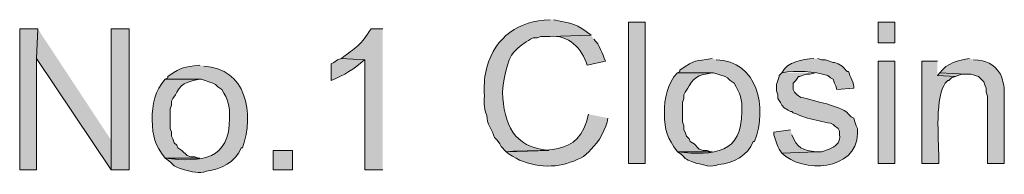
# Model space of a CAD drawing. Header units: inches. Extents: x 1352 to 2050, y -1711 to -1289.
# Tile 122 of 256: x 1940.84 to 1956.92, y -1600.22 to -1597.7. Entities that reach past the tile are written whole.
import ezdxf

# ---------------------------------------------------------------- set-up
doc = ezdxf.new("R2010")
doc.units = ezdxf.units.IN
doc.header["$MEASUREMENT"] = 0
doc.layers.add('图层 1', color=7, linetype='Continuous')

# ---------------------------------------------------------------- blocks, each defined once
blk = doc.blocks.new('block 10')
at = {"layer": '图层 1', "true_color": 0x221814}
for points in [[(1941.131, -1597.844), (1940.837, -1597.844), (1940.837, -1600.151), (1941.11, -1600.151), (1941.11, -1598.331)], [(1941.131, -1597.844), (1941.11, -1598.331), (1942.329, -1600.151), (1942.329, -1599.664)], [(1942.624, -1597.844), (1942.329, -1597.844), (1942.329, -1600.151), (1942.624, -1600.151)], [(1955.867, -1598.564), (1955.825, -1598.606), (1956.12, -1598.627), (1956.161, -1598.606), (1956.225, -1598.585), (1956.287, -1598.585)]]:
    blk.add_hatch(color=250, dxfattribs=at).paths.add_polyline_path(points)
h = blk.add_hatch(color=250, dxfattribs=at)
edge = h.paths.add_edge_path()
edge.add_spline(control_points=[(1946.765, -1597.844), (1946.765, -1597.844), (1946.575, -1597.844), (1946.575, -1597.844), (1946.419, -1598.108), (1946.316, -1598.157), (1946.092, -1598.331), (1946.092, -1598.331), (1946.471, -1598.352), (1946.471, -1598.352), (1946.471, -1598.352), (1946.471, -1600.151), (1946.471, -1600.151), (1946.471, -1600.151), (1946.765, -1600.151), (1946.765, -1600.151)], knot_values=[0, 0, 0, 0, 0.352778, 0.352778, 0.352778, 0.705556, 0.705556, 0.705556, 1.058333, 1.058333, 1.058333, 1.411111, 1.411111, 1.411111, 1.763889, 1.763889, 1.763889, 1.763889], degree=3, periodic=0)
edge.add_line((1946.765, -1600.151), (1946.765, -1597.844))
h = blk.add_hatch(color=250, dxfattribs=at)
edge = h.paths.add_edge_path()
edge.add_spline(control_points=[(1949.498, -1597.696), (1948.987, -1597.716), (1948.606, -1597.968), (1948.467, -1598.479), (1948.429, -1598.61), (1948.419, -1598.742), (1948.425, -1598.881), (1948.433, -1599.056), (1948.399, -1599.097), (1948.467, -1599.262), (1948.463, -1599.392), (1948.554, -1599.504), (1948.594, -1599.622), (1948.594, -1599.622), (1948.636, -1599.664), (1948.636, -1599.664), (1948.636, -1599.664), (1948.678, -1599.728), (1948.678, -1599.728), (1948.678, -1599.728), (1948.699, -1599.77), (1948.699, -1599.77), (1948.699, -1599.77), (1948.783, -1599.855), (1948.783, -1599.855), (1948.783, -1599.855), (1949.477, -1599.834), (1949.477, -1599.834), (1948.889, -1599.776), (1948.751, -1599.408), (1948.72, -1598.881), (1948.732, -1598.723), (1948.793, -1598.336), (1948.909, -1598.225), (1948.985, -1598.134), (1949.085, -1598.075), (1949.182, -1598.013), (1949.182, -1598.013), (1949.225, -1597.992), (1949.225, -1597.992), (1949.225, -1597.992), (1949.287, -1597.992), (1949.287, -1597.992), (1949.287, -1597.992), (1949.35, -1597.971), (1949.35, -1597.971), (1949.35, -1597.971), (1949.498, -1597.971), (1949.498, -1597.971), (1949.498, -1597.971), (1950.17, -1597.95), (1950.17, -1597.95), (1949.933, -1597.759), (1949.854, -1597.761), (1949.561, -1597.696)], knot_values=[0, 0, 0, 0, 0.352778, 0.352778, 0.352778, 0.705556, 0.705556, 0.705556, 1.058333, 1.058333, 1.058333, 1.411111, 1.411111, 1.411111, 1.763889, 1.763889, 1.763889, 2.116667, 2.116667, 2.116667, 2.469444, 2.469444, 2.469444, 2.822222, 2.822222, 2.822222, 3.175, 3.175, 3.175, 3.527778, 3.527778, 3.527778, 3.880556, 3.880556, 3.880556, 4.233333, 4.233333, 4.233333, 4.586111, 4.586111, 4.586111, 4.938889, 4.938889, 4.938889, 5.291667, 5.291667, 5.291667, 5.644444, 5.644444, 5.644444, 5.997222, 5.997222, 5.997222, 6.35, 6.35, 6.35, 6.35], degree=3, periodic=0)
edge.add_line((1949.561, -1597.696), (1949.498, -1597.696))
h = blk.add_hatch(color=250, dxfattribs=at)
h.dxf.hatch_style = 2
h.paths.add_polyline_path([(1950.78, -1600.046), (1951.053, -1600.046), (1951.053, -1597.738), (1950.78, -1597.738)])
h = blk.add_hatch(color=250, dxfattribs=at)
h.dxf.hatch_style = 2
h.paths.add_polyline_path([(1954.858, -1598.076), (1955.131, -1598.076), (1955.131, -1597.738), (1954.858, -1597.738)])
h = blk.add_hatch(color=250, dxfattribs=at)
edge = h.paths.add_edge_path()
edge.add_spline(control_points=[(1950.17, -1597.95), (1950.17, -1597.95), (1949.498, -1597.971), (1949.498, -1597.971), (1949.794, -1597.933), (1950.023, -1598.174), (1950.107, -1598.437), (1950.107, -1598.437), (1950.402, -1598.373), (1950.402, -1598.373), (1950.348, -1598.249), (1950.315, -1598.108), (1950.212, -1598.014)], knot_values=[0, 0, 0, 0, 0.352778, 0.352778, 0.352778, 0.705556, 0.705556, 0.705556, 1.058333, 1.058333, 1.058333, 1.411111, 1.411111, 1.411111, 1.411111], degree=3, periodic=0)
edge.add_line((1950.212, -1598.014), (1950.17, -1597.95))
h = blk.add_hatch(color=250, dxfattribs=at)
edge = h.paths.add_edge_path()
edge.add_spline(control_points=[(1943.78, -1598.437), (1943.489, -1598.491), (1943.524, -1598.438), (1943.254, -1598.627), (1943.254, -1598.627), (1943.254, -1598.648), (1943.254, -1598.648), (1943.254, -1598.648), (1943.212, -1598.669), (1943.212, -1598.669), (1943.212, -1598.669), (1943.801, -1598.669), (1943.801, -1598.669), (1943.801, -1598.669), (1943.99, -1598.733), (1943.99, -1598.733), (1943.99, -1598.733), (1944.032, -1598.754), (1944.032, -1598.754), (1944.032, -1598.754), (1944.074, -1598.796), (1944.074, -1598.796), (1944.074, -1598.796), (1944.137, -1598.839), (1944.137, -1598.839), (1944.241, -1599.008), (1944.272, -1599.1), (1944.263, -1599.305), (1944.269, -1599.981), (1943.82, -1600.034), (1943.212, -1599.96), (1943.41, -1600.093), (1943.252, -1600.056), (1943.527, -1600.151), (1943.641, -1600.174), (1943.77, -1600.224), (1943.885, -1600.172), (1944.117, -1600.149), (1944.369, -1600.023), (1944.452, -1599.791), (1944.452, -1599.791), (1944.473, -1599.791), (1944.473, -1599.791), (1944.684, -1599.234), (1944.528, -1598.478), (1943.843, -1598.458)], knot_values=[0, 0, 0, 0, 0.352778, 0.352778, 0.352778, 0.705556, 0.705556, 0.705556, 1.058333, 1.058333, 1.058333, 1.411111, 1.411111, 1.411111, 1.763889, 1.763889, 1.763889, 2.116667, 2.116667, 2.116667, 2.469444, 2.469444, 2.469444, 2.822222, 2.822222, 2.822222, 3.175, 3.175, 3.175, 3.527778, 3.527778, 3.527778, 3.880556, 3.880556, 3.880556, 4.233333, 4.233333, 4.233333, 4.586111, 4.586111, 4.586111, 4.938889, 4.938889, 4.938889, 5.291667, 5.291667, 5.291667, 5.291667], degree=3, periodic=0)
edge.add_line((1943.843, -1598.458), (1943.78, -1598.437))
h = blk.add_hatch(color=250, dxfattribs=at)
edge = h.paths.add_edge_path()
edge.add_spline(control_points=[(1946.092, -1598.331), (1946.092, -1598.331), (1946.029, -1598.352), (1946.029, -1598.352), (1946.029, -1598.352), (1945.966, -1598.395), (1945.966, -1598.395), (1945.966, -1598.395), (1945.923, -1598.415), (1945.923, -1598.415), (1945.923, -1598.415), (1945.923, -1598.691), (1945.923, -1598.691), (1946.141, -1598.599), (1946.293, -1598.508), (1946.47, -1598.352)], knot_values=[0, 0, 0, 0, 0.352778, 0.352778, 0.352778, 0.705556, 0.705556, 0.705556, 1.058333, 1.058333, 1.058333, 1.411111, 1.411111, 1.411111, 1.763889, 1.763889, 1.763889, 1.763889], degree=3, periodic=0)
edge.add_line((1946.47, -1598.352), (1946.092, -1598.331))
h = blk.add_hatch(color=250, dxfattribs=at)
edge = h.paths.add_edge_path()
edge.add_spline(control_points=[(1952.146, -1598.331), (1951.856, -1598.384), (1951.89, -1598.332), (1951.62, -1598.521), (1951.62, -1598.521), (1951.62, -1598.543), (1951.62, -1598.543), (1951.62, -1598.543), (1951.579, -1598.564), (1951.579, -1598.564), (1951.579, -1598.564), (1952.167, -1598.564), (1952.167, -1598.564), (1952.167, -1598.564), (1952.357, -1598.627), (1952.357, -1598.627), (1952.357, -1598.627), (1952.398, -1598.648), (1952.398, -1598.648), (1952.398, -1598.648), (1952.44, -1598.691), (1952.44, -1598.691), (1952.44, -1598.691), (1952.504, -1598.733), (1952.504, -1598.733), (1952.607, -1598.902), (1952.639, -1598.994), (1952.63, -1599.199), (1952.636, -1599.875), (1952.186, -1599.928), (1951.579, -1599.855), (1951.776, -1599.987), (1951.619, -1599.951), (1951.894, -1600.045), (1952.007, -1600.068), (1952.138, -1600.118), (1952.252, -1600.066), (1952.483, -1600.044), (1952.735, -1599.918), (1952.818, -1599.685), (1952.818, -1599.685), (1952.84, -1599.685), (1952.84, -1599.685), (1953.05, -1599.128), (1952.894, -1598.373), (1952.21, -1598.352)], knot_values=[0, 0, 0, 0, 0.352778, 0.352778, 0.352778, 0.705556, 0.705556, 0.705556, 1.058333, 1.058333, 1.058333, 1.411111, 1.411111, 1.411111, 1.763889, 1.763889, 1.763889, 2.116667, 2.116667, 2.116667, 2.469444, 2.469444, 2.469444, 2.822222, 2.822222, 2.822222, 3.175, 3.175, 3.175, 3.527778, 3.527778, 3.527778, 3.880556, 3.880556, 3.880556, 4.233333, 4.233333, 4.233333, 4.586111, 4.586111, 4.586111, 4.938889, 4.938889, 4.938889, 5.291667, 5.291667, 5.291667, 5.291667], degree=3, periodic=0)
edge.add_line((1952.21, -1598.352), (1952.146, -1598.331))
h = blk.add_hatch(color=250, dxfattribs=at)
edge = h.paths.add_edge_path()
edge.add_spline(control_points=[(1953.807, -1598.331), (1953.616, -1598.348), (1953.382, -1598.381), (1953.282, -1598.564), (1953.54, -1598.519), (1953.795, -1598.544), (1954.038, -1598.606), (1954.038, -1598.606), (1954.08, -1598.648), (1954.08, -1598.648), (1954.08, -1598.648), (1954.123, -1598.669), (1954.123, -1598.669), (1954.123, -1598.669), (1954.144, -1598.733), (1954.144, -1598.733), (1954.144, -1598.733), (1954.165, -1598.776), (1954.165, -1598.776), (1954.165, -1598.776), (1954.185, -1598.838), (1954.185, -1598.838), (1954.185, -1598.838), (1954.459, -1598.817), (1954.459, -1598.817), (1954.47, -1598.743), (1954.391, -1598.617), (1954.374, -1598.543), (1954.374, -1598.543), (1954.354, -1598.543), (1954.354, -1598.543), (1954.354, -1598.543), (1954.27, -1598.457), (1954.27, -1598.457), (1954.27, -1598.457), (1954.206, -1598.415), (1954.206, -1598.415), (1954.206, -1598.415), (1954.144, -1598.395), (1954.144, -1598.395), (1954.144, -1598.395), (1954.123, -1598.395), (1954.123, -1598.395), (1954.123, -1598.395), (1953.996, -1598.352), (1953.996, -1598.352), (1953.996, -1598.352), (1953.932, -1598.352), (1953.932, -1598.352), (1953.932, -1598.352), (1953.87, -1598.331), (1953.87, -1598.331)], knot_values=[0, 0, 0, 0, 0.352778, 0.352778, 0.352778, 0.705556, 0.705556, 0.705556, 1.058333, 1.058333, 1.058333, 1.411111, 1.411111, 1.411111, 1.763889, 1.763889, 1.763889, 2.116667, 2.116667, 2.116667, 2.469444, 2.469444, 2.469444, 2.822222, 2.822222, 2.822222, 3.175, 3.175, 3.175, 3.527778, 3.527778, 3.527778, 3.880556, 3.880556, 3.880556, 4.233333, 4.233333, 4.233333, 4.586111, 4.586111, 4.586111, 4.938889, 4.938889, 4.938889, 5.291667, 5.291667, 5.291667, 5.644444, 5.644444, 5.644444, 5.997222, 5.997222, 5.997222, 5.997222], degree=3, periodic=0)
edge.add_line((1953.87, -1598.331), (1953.807, -1598.331))
h = blk.add_hatch(color=250, dxfattribs=at)
h.dxf.hatch_style = 2
h.paths.add_polyline_path([(1954.858, -1600.046), (1955.131, -1600.046), (1955.131, -1598.374), (1954.858, -1598.374)])
h = blk.add_hatch(color=250, dxfattribs=at)
edge = h.paths.add_edge_path()
edge.add_spline(control_points=[(1955.825, -1598.373), (1955.825, -1598.373), (1955.573, -1598.373), (1955.573, -1598.373), (1955.573, -1598.373), (1955.573, -1600.045), (1955.573, -1600.045), (1955.573, -1600.045), (1955.846, -1600.045), (1955.846, -1600.045), (1955.864, -1599.857), (1955.778, -1599.148), (1955.909, -1598.817), (1955.909, -1598.817), (1955.93, -1598.776), (1955.93, -1598.776), (1955.93, -1598.776), (1955.951, -1598.733), (1955.951, -1598.733), (1955.951, -1598.733), (1955.994, -1598.69), (1955.994, -1598.69), (1955.994, -1598.69), (1956.014, -1598.69), (1956.014, -1598.69), (1956.014, -1598.69), (1956.056, -1598.648), (1956.056, -1598.648), (1956.056, -1598.648), (1956.12, -1598.627), (1956.12, -1598.627), (1956.12, -1598.627), (1955.825, -1598.606), (1955.825, -1598.606)], knot_values=[0, 0, 0, 0, 0.352778, 0.352778, 0.352778, 0.705556, 0.705556, 0.705556, 1.058333, 1.058333, 1.058333, 1.411111, 1.411111, 1.411111, 1.763889, 1.763889, 1.763889, 2.116667, 2.116667, 2.116667, 2.469444, 2.469444, 2.469444, 2.822222, 2.822222, 2.822222, 3.175, 3.175, 3.175, 3.527778, 3.527778, 3.527778, 3.880556, 3.880556, 3.880556, 3.880556], degree=3, periodic=0)
edge.add_line((1955.825, -1598.606), (1955.825, -1598.373))
h = blk.add_hatch(color=250, dxfattribs=at)
edge = h.paths.add_edge_path()
edge.add_spline(control_points=[(1956.351, -1598.331), (1956.17, -1598.359), (1955.981, -1598.402), (1955.867, -1598.564), (1955.867, -1598.564), (1956.287, -1598.585), (1956.287, -1598.585), (1956.287, -1598.585), (1956.372, -1598.585), (1956.372, -1598.585), (1956.372, -1598.585), (1956.498, -1598.627), (1956.498, -1598.627), (1956.498, -1598.627), (1956.582, -1598.712), (1956.582, -1598.712), (1956.582, -1598.712), (1956.603, -1598.776), (1956.603, -1598.776), (1956.603, -1598.776), (1956.624, -1598.817), (1956.624, -1598.817), (1956.624, -1598.817), (1956.624, -1598.881), (1956.624, -1598.881), (1956.624, -1598.881), (1956.645, -1598.945), (1956.645, -1598.945), (1956.645, -1598.945), (1956.645, -1600.045), (1956.645, -1600.045), (1956.645, -1600.045), (1956.918, -1600.045), (1956.918, -1600.045), (1956.918, -1600.045), (1956.918, -1598.838), (1956.918, -1598.838), (1956.909, -1598.753), (1956.885, -1598.669), (1956.856, -1598.585), (1956.72, -1598.398), (1956.642, -1598.372), (1956.414, -1598.352)], knot_values=[0, 0, 0, 0, 0.352778, 0.352778, 0.352778, 0.705556, 0.705556, 0.705556, 1.058333, 1.058333, 1.058333, 1.411111, 1.411111, 1.411111, 1.763889, 1.763889, 1.763889, 2.116667, 2.116667, 2.116667, 2.469444, 2.469444, 2.469444, 2.822222, 2.822222, 2.822222, 3.175, 3.175, 3.175, 3.527778, 3.527778, 3.527778, 3.880556, 3.880556, 3.880556, 4.233333, 4.233333, 4.233333, 4.586111, 4.586111, 4.586111, 4.938889, 4.938889, 4.938889, 4.938889], degree=3, periodic=0)
edge.add_line((1956.414, -1598.352), (1956.351, -1598.331))
h = blk.add_hatch(color=250, dxfattribs=at)
edge = h.paths.add_edge_path()
edge.add_spline(control_points=[(1951.578, -1598.564), (1951.417, -1598.739), (1951.363, -1598.988), (1951.368, -1599.22), (1951.37, -1599.52), (1951.409, -1599.621), (1951.578, -1599.855), (1951.578, -1599.855), (1952.146, -1599.855), (1952.146, -1599.855), (1952.146, -1599.855), (1952.125, -1599.855), (1952.125, -1599.855), (1952.125, -1599.855), (1952.063, -1599.834), (1952.063, -1599.834), (1952.063, -1599.834), (1951.999, -1599.834), (1951.999, -1599.834), (1951.999, -1599.834), (1951.936, -1599.812), (1951.936, -1599.812), (1951.936, -1599.812), (1951.852, -1599.728), (1951.852, -1599.728), (1951.852, -1599.728), (1951.789, -1599.685), (1951.789, -1599.685), (1951.789, -1599.685), (1951.769, -1599.643), (1951.769, -1599.643), (1951.769, -1599.643), (1951.726, -1599.601), (1951.726, -1599.601), (1951.726, -1599.601), (1951.704, -1599.537), (1951.704, -1599.537), (1951.704, -1599.537), (1951.684, -1599.495), (1951.684, -1599.495), (1951.684, -1599.495), (1951.684, -1599.431), (1951.684, -1599.431), (1951.684, -1599.431), (1951.662, -1599.368), (1951.662, -1599.368), (1951.662, -1599.368), (1951.662, -1599.05), (1951.662, -1599.05), (1951.662, -1599.05), (1951.684, -1598.987), (1951.684, -1598.987), (1951.684, -1598.987), (1951.684, -1598.924), (1951.684, -1598.924), (1951.684, -1598.924), (1951.704, -1598.881), (1951.704, -1598.881), (1951.704, -1598.881), (1951.747, -1598.817), (1951.747, -1598.817), (1951.747, -1598.817), (1951.769, -1598.776), (1951.769, -1598.776), (1951.865, -1598.595), (1951.992, -1598.601), (1952.146, -1598.564)], knot_values=[0, 0, 0, 0, 0.352778, 0.352778, 0.352778, 0.705556, 0.705556, 0.705556, 1.058333, 1.058333, 1.058333, 1.411111, 1.411111, 1.411111, 1.763889, 1.763889, 1.763889, 2.116667, 2.116667, 2.116667, 2.469444, 2.469444, 2.469444, 2.822222, 2.822222, 2.822222, 3.175, 3.175, 3.175, 3.527778, 3.527778, 3.527778, 3.880556, 3.880556, 3.880556, 4.233333, 4.233333, 4.233333, 4.586111, 4.586111, 4.586111, 4.938889, 4.938889, 4.938889, 5.291667, 5.291667, 5.291667, 5.644444, 5.644444, 5.644444, 5.997222, 5.997222, 5.997222, 6.35, 6.35, 6.35, 6.702778, 6.702778, 6.702778, 7.055556, 7.055556, 7.055556, 7.408333, 7.408333, 7.408333, 7.761111, 7.761111, 7.761111, 7.761111], degree=3, periodic=0)
edge.add_line((1952.146, -1598.564), (1951.578, -1598.564))
h = blk.add_hatch(color=250, dxfattribs=at)
edge = h.paths.add_edge_path()
edge.add_spline(control_points=[(1953.282, -1598.564), (1953.282, -1598.564), (1953.24, -1598.606), (1953.24, -1598.606), (1953.24, -1598.606), (1953.24, -1598.627), (1953.24, -1598.627), (1953.24, -1598.627), (1953.218, -1598.69), (1953.218, -1598.69), (1953.218, -1598.69), (1953.198, -1598.754), (1953.198, -1598.754), (1953.198, -1598.754), (1953.198, -1598.86), (1953.198, -1598.86), (1953.198, -1598.86), (1953.218, -1598.924), (1953.218, -1598.924), (1953.218, -1598.924), (1953.218, -1598.987), (1953.218, -1598.987), (1953.218, -1598.987), (1953.26, -1599.05), (1953.26, -1599.05), (1953.26, -1599.05), (1953.282, -1599.093), (1953.282, -1599.093), (1953.282, -1599.093), (1953.324, -1599.135), (1953.324, -1599.135), (1953.324, -1599.135), (1953.386, -1599.177), (1953.386, -1599.177), (1953.386, -1599.177), (1953.428, -1599.199), (1953.428, -1599.199), (1953.428, -1599.199), (1953.45, -1599.199), (1953.45, -1599.199), (1953.45, -1599.199), (1953.47, -1599.22), (1953.47, -1599.22), (1953.47, -1599.22), (1953.534, -1599.241), (1953.534, -1599.241), (1953.534, -1599.241), (1953.576, -1599.262), (1953.576, -1599.262), (1953.576, -1599.262), (1953.702, -1599.305), (1953.702, -1599.305), (1953.833, -1599.328), (1953.955, -1599.371), (1954.081, -1599.389), (1954.081, -1599.389), (1954.122, -1599.41), (1954.122, -1599.41), (1954.122, -1599.41), (1954.143, -1599.431), (1954.143, -1599.431), (1954.143, -1599.431), (1954.206, -1599.474), (1954.206, -1599.474), (1954.206, -1599.474), (1954.228, -1599.516), (1954.228, -1599.516), (1954.228, -1599.516), (1954.228, -1599.58), (1954.228, -1599.58), (1954.245, -1599.682), (1954.187, -1599.751), (1954.101, -1599.791), (1954.101, -1599.791), (1954.06, -1599.812), (1954.06, -1599.812), (1954.06, -1599.812), (1953.933, -1599.855), (1953.933, -1599.855), (1953.933, -1599.855), (1953.848, -1599.855), (1953.848, -1599.855), (1953.848, -1599.855), (1953.282, -1599.876), (1953.282, -1599.876), (1953.621, -1600.211), (1954.499, -1600.171), (1954.522, -1599.559), (1954.522, -1599.559), (1954.522, -1599.474), (1954.522, -1599.474), (1954.522, -1599.474), (1954.501, -1599.431), (1954.501, -1599.431), (1954.501, -1599.431), (1954.479, -1599.368), (1954.479, -1599.368), (1954.479, -1599.368), (1954.458, -1599.305), (1954.458, -1599.305), (1954.458, -1599.305), (1954.416, -1599.283), (1954.416, -1599.283), (1954.416, -1599.283), (1954.375, -1599.241), (1954.375, -1599.241), (1954.304, -1599.144), (1954.126, -1599.121), (1954.018, -1599.071), (1953.905, -1599.053), (1953.691, -1598.976), (1953.597, -1598.966), (1953.597, -1598.966), (1953.534, -1598.924), (1953.534, -1598.924), (1953.534, -1598.924), (1953.492, -1598.881), (1953.492, -1598.881), (1953.492, -1598.881), (1953.47, -1598.838), (1953.47, -1598.838), (1953.47, -1598.838), (1953.47, -1598.733), (1953.47, -1598.733), (1953.47, -1598.733), (1953.512, -1598.69), (1953.512, -1598.69), (1953.512, -1598.69), (1953.554, -1598.627), (1953.554, -1598.627), (1953.554, -1598.627), (1953.576, -1598.627), (1953.576, -1598.627), (1953.576, -1598.627), (1953.618, -1598.606), (1953.618, -1598.606), (1953.618, -1598.606), (1953.681, -1598.585), (1953.681, -1598.585), (1953.681, -1598.585), (1953.744, -1598.585), (1953.744, -1598.585), (1953.744, -1598.585), (1953.828, -1598.564), (1953.828, -1598.564)], knot_values=[0, 0, 0, 0, 0.352778, 0.352778, 0.352778, 0.705556, 0.705556, 0.705556, 1.058333, 1.058333, 1.058333, 1.411111, 1.411111, 1.411111, 1.763889, 1.763889, 1.763889, 2.116667, 2.116667, 2.116667, 2.469444, 2.469444, 2.469444, 2.822222, 2.822222, 2.822222, 3.175, 3.175, 3.175, 3.527778, 3.527778, 3.527778, 3.880556, 3.880556, 3.880556, 4.233333, 4.233333, 4.233333, 4.586111, 4.586111, 4.586111, 4.938889, 4.938889, 4.938889, 5.291667, 5.291667, 5.291667, 5.644444, 5.644444, 5.644444, 5.997222, 5.997222, 5.997222, 6.35, 6.35, 6.35, 6.702778, 6.702778, 6.702778, 7.055556, 7.055556, 7.055556, 7.408333, 7.408333, 7.408333, 7.761111, 7.761111, 7.761111, 8.113889, 8.113889, 8.113889, 8.466667, 8.466667, 8.466667, 8.819444, 8.819444, 8.819444, 9.172222, 9.172222, 9.172222, 9.525, 9.525, 9.525, 9.877778, 9.877778, 9.877778, 10.230556, 10.230556, 10.230556, 10.583333, 10.583333, 10.583333, 10.936111, 10.936111, 10.936111, 11.288889, 11.288889, 11.288889, 11.641667, 11.641667, 11.641667, 11.994444, 11.994444, 11.994444, 12.347222, 12.347222, 12.347222, 12.7, 12.7, 12.7, 13.052778, 13.052778, 13.052778, 13.405556, 13.405556, 13.405556, 13.758333, 13.758333, 13.758333, 14.111111, 14.111111, 14.111111, 14.463889, 14.463889, 14.463889, 14.816667, 14.816667, 14.816667, 15.169444, 15.169444, 15.169444, 15.522222, 15.522222, 15.522222, 15.875, 15.875, 15.875, 16.227778, 16.227778, 16.227778, 16.580556, 16.580556, 16.580556, 16.933333, 16.933333, 16.933333, 16.933333], degree=3, periodic=0)
edge.add_line((1953.828, -1598.564), (1953.282, -1598.564))
h = blk.add_hatch(color=250, dxfattribs=at)
edge = h.paths.add_edge_path()
edge.add_spline(control_points=[(1943.212, -1598.669), (1943.05, -1598.844), (1942.997, -1599.094), (1943.002, -1599.326), (1943.004, -1599.625), (1943.043, -1599.727), (1943.212, -1599.961), (1943.212, -1599.961), (1943.78, -1599.961), (1943.78, -1599.961), (1943.78, -1599.961), (1943.759, -1599.961), (1943.759, -1599.961), (1943.759, -1599.961), (1943.695, -1599.94), (1943.695, -1599.94), (1943.695, -1599.94), (1943.632, -1599.94), (1943.632, -1599.94), (1943.632, -1599.94), (1943.57, -1599.918), (1943.57, -1599.918), (1943.57, -1599.918), (1943.485, -1599.834), (1943.485, -1599.834), (1943.485, -1599.834), (1943.422, -1599.791), (1943.422, -1599.791), (1943.422, -1599.791), (1943.401, -1599.749), (1943.401, -1599.749), (1943.401, -1599.749), (1943.359, -1599.707), (1943.359, -1599.707), (1943.359, -1599.707), (1943.338, -1599.643), (1943.338, -1599.643), (1943.338, -1599.643), (1943.317, -1599.601), (1943.317, -1599.601), (1943.317, -1599.601), (1943.317, -1599.537), (1943.317, -1599.537), (1943.317, -1599.537), (1943.296, -1599.474), (1943.296, -1599.474), (1943.296, -1599.474), (1943.296, -1599.156), (1943.296, -1599.156), (1943.296, -1599.156), (1943.317, -1599.093), (1943.317, -1599.093), (1943.317, -1599.093), (1943.317, -1599.029), (1943.317, -1599.029), (1943.317, -1599.029), (1943.338, -1598.987), (1943.338, -1598.987), (1943.338, -1598.987), (1943.38, -1598.924), (1943.38, -1598.924), (1943.38, -1598.924), (1943.401, -1598.881), (1943.401, -1598.881), (1943.499, -1598.701), (1943.626, -1598.707), (1943.78, -1598.669)], knot_values=[0, 0, 0, 0, 0.352778, 0.352778, 0.352778, 0.705556, 0.705556, 0.705556, 1.058333, 1.058333, 1.058333, 1.411111, 1.411111, 1.411111, 1.763889, 1.763889, 1.763889, 2.116667, 2.116667, 2.116667, 2.469444, 2.469444, 2.469444, 2.822222, 2.822222, 2.822222, 3.175, 3.175, 3.175, 3.527778, 3.527778, 3.527778, 3.880556, 3.880556, 3.880556, 4.233333, 4.233333, 4.233333, 4.586111, 4.586111, 4.586111, 4.938889, 4.938889, 4.938889, 5.291667, 5.291667, 5.291667, 5.644444, 5.644444, 5.644444, 5.997222, 5.997222, 5.997222, 6.35, 6.35, 6.35, 6.702778, 6.702778, 6.702778, 7.055556, 7.055556, 7.055556, 7.408333, 7.408333, 7.408333, 7.761111, 7.761111, 7.761111, 7.761111], degree=3, periodic=0)
edge.add_line((1943.78, -1598.669), (1943.212, -1598.669))
h = blk.add_hatch(color=250, dxfattribs=at)
edge = h.paths.add_edge_path()
edge.add_spline(control_points=[(1950.128, -1599.241), (1949.976, -1599.971), (1949.405, -1599.802), (1948.783, -1599.855), (1949.042, -1600.072), (1949.451, -1600.144), (1949.771, -1600.045), (1949.923, -1599.996), (1950.079, -1599.943), (1950.17, -1599.812), (1950.294, -1599.702), (1950.417, -1599.47), (1950.444, -1599.305)], knot_values=[0, 0, 0, 0, 0.352778, 0.352778, 0.352778, 0.705556, 0.705556, 0.705556, 1.058333, 1.058333, 1.058333, 1.411111, 1.411111, 1.411111, 1.411111], degree=3, periodic=0)
edge.add_line((1950.444, -1599.305), (1950.128, -1599.241))
h = blk.add_hatch(color=250, dxfattribs=at)
edge = h.paths.add_edge_path()
edge.add_spline(control_points=[(1953.428, -1599.495), (1953.428, -1599.495), (1953.156, -1599.537), (1953.156, -1599.537), (1953.156, -1599.537), (1953.156, -1599.58), (1953.156, -1599.58), (1953.156, -1599.58), (1953.176, -1599.643), (1953.176, -1599.643), (1953.176, -1599.643), (1953.198, -1599.707), (1953.198, -1599.707), (1953.198, -1599.707), (1953.218, -1599.77), (1953.218, -1599.77), (1953.218, -1599.77), (1953.24, -1599.812), (1953.24, -1599.812), (1953.24, -1599.812), (1953.282, -1599.876), (1953.282, -1599.876), (1953.282, -1599.876), (1953.848, -1599.855), (1953.848, -1599.855), (1953.63, -1599.838), (1953.519, -1599.787), (1953.45, -1599.58)], knot_values=[0, 0, 0, 0, 0.352778, 0.352778, 0.352778, 0.705556, 0.705556, 0.705556, 1.058333, 1.058333, 1.058333, 1.411111, 1.411111, 1.411111, 1.763889, 1.763889, 1.763889, 2.116667, 2.116667, 2.116667, 2.469444, 2.469444, 2.469444, 2.822222, 2.822222, 2.822222, 3.175, 3.175, 3.175, 3.175], degree=3, periodic=0)
edge.add_line((1953.45, -1599.58), (1953.428, -1599.495))
h = blk.add_hatch(color=250, dxfattribs=at)
h.dxf.hatch_style = 2
h.paths.add_polyline_path([(1944.978, -1600.151), (1945.293, -1600.151), (1945.293, -1599.834), (1944.978, -1599.834)])
at = {"layer": '图层 1', "lineweight": 0}
for points in [[(1941.131, -1597.844), (1940.837, -1597.844), (1940.837, -1600.151), (1941.11, -1600.151), (1941.11, -1598.331)], [(1941.131, -1597.844), (1941.11, -1598.331), (1942.329, -1600.151), (1942.329, -1599.664)], [(1942.624, -1597.844), (1942.329, -1597.844), (1942.329, -1600.151), (1942.624, -1600.151), (1942.624, -1597.844)], [(1950.78, -1600.046), (1951.053, -1600.046), (1951.053, -1597.738), (1950.78, -1597.738), (1950.78, -1600.046)], [(1954.858, -1598.076), (1955.131, -1598.076), (1955.131, -1597.738), (1954.858, -1597.738), (1954.858, -1598.076)], [(1954.858, -1600.046), (1955.131, -1600.046), (1955.131, -1598.374), (1954.858, -1598.374), (1954.858, -1600.046)], [(1955.867, -1598.564), (1955.825, -1598.606), (1956.12, -1598.627), (1956.161, -1598.606), (1956.225, -1598.585), (1956.287, -1598.585)], [(1944.978, -1600.151), (1945.293, -1600.151), (1945.293, -1599.834), (1944.978, -1599.834), (1944.978, -1600.151)]]:
    blk.add_lwpolyline(points, dxfattribs=at)
for points, knots in [([(1946.765, -1597.844), (1946.765, -1597.844), (1946.575, -1597.844), (1946.575, -1597.844), (1946.419, -1598.108), (1946.316, -1598.157), (1946.092, -1598.331), (1946.092, -1598.331), (1946.471, -1598.352), (1946.471, -1598.352), (1946.471, -1598.352), (1946.471, -1600.151), (1946.471, -1600.151), (1946.471, -1600.151), (1946.765, -1600.151), (1946.765, -1600.151)], [0, 0, 0, 0, 1, 1, 1, 2, 2, 2, 3, 3, 3, 4, 4, 4, 5, 5, 5, 5]), ([(1949.498, -1597.696), (1948.987, -1597.716), (1948.606, -1597.968), (1948.467, -1598.479), (1948.429, -1598.61), (1948.419, -1598.742), (1948.425, -1598.881), (1948.433, -1599.056), (1948.399, -1599.097), (1948.467, -1599.262), (1948.463, -1599.392), (1948.554, -1599.504), (1948.594, -1599.622), (1948.594, -1599.622), (1948.636, -1599.664), (1948.636, -1599.664), (1948.636, -1599.664), (1948.678, -1599.728), (1948.678, -1599.728), (1948.678, -1599.728), (1948.699, -1599.77), (1948.699, -1599.77), (1948.699, -1599.77), (1948.783, -1599.855), (1948.783, -1599.855), (1948.783, -1599.855), (1949.477, -1599.834), (1949.477, -1599.834), (1948.889, -1599.776), (1948.751, -1599.408), (1948.72, -1598.881), (1948.732, -1598.723), (1948.793, -1598.336), (1948.909, -1598.225), (1948.985, -1598.134), (1949.085, -1598.075), (1949.182, -1598.013), (1949.182, -1598.013), (1949.225, -1597.992), (1949.225, -1597.992), (1949.225, -1597.992), (1949.287, -1597.992), (1949.287, -1597.992), (1949.287, -1597.992), (1949.35, -1597.971), (1949.35, -1597.971), (1949.35, -1597.971), (1949.498, -1597.971), (1949.498, -1597.971), (1949.498, -1597.971), (1950.17, -1597.95), (1950.17, -1597.95), (1949.933, -1597.759), (1949.854, -1597.761), (1949.561, -1597.696)], [0, 0, 0, 0, 1, 1, 1, 2, 2, 2, 3, 3, 3, 4, 4, 4, 5, 5, 5, 6, 6, 6, 7, 7, 7, 8, 8, 8, 9, 9, 9, 10, 10, 10, 11, 11, 11, 12, 12, 12, 13, 13, 13, 14, 14, 14, 15, 15, 15, 16, 16, 16, 17, 17, 17, 18, 18, 18, 18]), ([(1950.17, -1597.95), (1950.17, -1597.95), (1949.498, -1597.971), (1949.498, -1597.971), (1949.794, -1597.933), (1950.023, -1598.174), (1950.107, -1598.437), (1950.107, -1598.437), (1950.402, -1598.373), (1950.402, -1598.373), (1950.348, -1598.249), (1950.315, -1598.108), (1950.212, -1598.014)], [0, 0, 0, 0, 1, 1, 1, 2, 2, 2, 3, 3, 3, 4, 4, 4, 4]), ([(1943.78, -1598.437), (1943.489, -1598.491), (1943.524, -1598.438), (1943.254, -1598.627), (1943.254, -1598.627), (1943.254, -1598.648), (1943.254, -1598.648), (1943.254, -1598.648), (1943.212, -1598.669), (1943.212, -1598.669), (1943.212, -1598.669), (1943.801, -1598.669), (1943.801, -1598.669), (1943.801, -1598.669), (1943.99, -1598.733), (1943.99, -1598.733), (1943.99, -1598.733), (1944.032, -1598.754), (1944.032, -1598.754), (1944.032, -1598.754), (1944.074, -1598.796), (1944.074, -1598.796), (1944.074, -1598.796), (1944.137, -1598.839), (1944.137, -1598.839), (1944.241, -1599.008), (1944.272, -1599.1), (1944.263, -1599.305), (1944.269, -1599.981), (1943.82, -1600.034), (1943.212, -1599.96), (1943.41, -1600.093), (1943.252, -1600.056), (1943.527, -1600.151), (1943.641, -1600.174), (1943.77, -1600.224), (1943.885, -1600.172), (1944.117, -1600.149), (1944.369, -1600.023), (1944.452, -1599.791), (1944.452, -1599.791), (1944.473, -1599.791), (1944.473, -1599.791), (1944.684, -1599.234), (1944.528, -1598.478), (1943.843, -1598.458)], [0, 0, 0, 0, 1, 1, 1, 2, 2, 2, 3, 3, 3, 4, 4, 4, 5, 5, 5, 6, 6, 6, 7, 7, 7, 8, 8, 8, 9, 9, 9, 10, 10, 10, 11, 11, 11, 12, 12, 12, 13, 13, 13, 14, 14, 14, 15, 15, 15, 15]), ([(1946.092, -1598.331), (1946.092, -1598.331), (1946.029, -1598.352), (1946.029, -1598.352), (1946.029, -1598.352), (1945.966, -1598.395), (1945.966, -1598.395), (1945.966, -1598.395), (1945.923, -1598.415), (1945.923, -1598.415), (1945.923, -1598.415), (1945.923, -1598.691), (1945.923, -1598.691), (1946.141, -1598.599), (1946.293, -1598.508), (1946.47, -1598.352)], [0, 0, 0, 0, 1, 1, 1, 2, 2, 2, 3, 3, 3, 4, 4, 4, 5, 5, 5, 5]), ([(1952.146, -1598.331), (1951.856, -1598.384), (1951.89, -1598.332), (1951.62, -1598.521), (1951.62, -1598.521), (1951.62, -1598.543), (1951.62, -1598.543), (1951.62, -1598.543), (1951.579, -1598.564), (1951.579, -1598.564), (1951.579, -1598.564), (1952.167, -1598.564), (1952.167, -1598.564), (1952.167, -1598.564), (1952.357, -1598.627), (1952.357, -1598.627), (1952.357, -1598.627), (1952.398, -1598.648), (1952.398, -1598.648), (1952.398, -1598.648), (1952.44, -1598.691), (1952.44, -1598.691), (1952.44, -1598.691), (1952.504, -1598.733), (1952.504, -1598.733), (1952.607, -1598.902), (1952.639, -1598.994), (1952.63, -1599.199), (1952.636, -1599.875), (1952.186, -1599.928), (1951.579, -1599.855), (1951.776, -1599.987), (1951.619, -1599.951), (1951.894, -1600.045), (1952.007, -1600.068), (1952.138, -1600.118), (1952.252, -1600.066), (1952.483, -1600.044), (1952.735, -1599.918), (1952.818, -1599.685), (1952.818, -1599.685), (1952.84, -1599.685), (1952.84, -1599.685), (1953.05, -1599.128), (1952.894, -1598.373), (1952.21, -1598.352)], [0, 0, 0, 0, 1, 1, 1, 2, 2, 2, 3, 3, 3, 4, 4, 4, 5, 5, 5, 6, 6, 6, 7, 7, 7, 8, 8, 8, 9, 9, 9, 10, 10, 10, 11, 11, 11, 12, 12, 12, 13, 13, 13, 14, 14, 14, 15, 15, 15, 15]), ([(1953.807, -1598.331), (1953.616, -1598.348), (1953.382, -1598.381), (1953.282, -1598.564), (1953.54, -1598.519), (1953.795, -1598.544), (1954.038, -1598.606), (1954.038, -1598.606), (1954.08, -1598.648), (1954.08, -1598.648), (1954.08, -1598.648), (1954.123, -1598.669), (1954.123, -1598.669), (1954.123, -1598.669), (1954.144, -1598.733), (1954.144, -1598.733), (1954.144, -1598.733), (1954.165, -1598.776), (1954.165, -1598.776), (1954.165, -1598.776), (1954.185, -1598.838), (1954.185, -1598.838), (1954.185, -1598.838), (1954.459, -1598.817), (1954.459, -1598.817), (1954.47, -1598.743), (1954.391, -1598.617), (1954.374, -1598.543), (1954.374, -1598.543), (1954.354, -1598.543), (1954.354, -1598.543), (1954.354, -1598.543), (1954.27, -1598.457), (1954.27, -1598.457), (1954.27, -1598.457), (1954.206, -1598.415), (1954.206, -1598.415), (1954.206, -1598.415), (1954.144, -1598.395), (1954.144, -1598.395), (1954.144, -1598.395), (1954.123, -1598.395), (1954.123, -1598.395), (1954.123, -1598.395), (1953.996, -1598.352), (1953.996, -1598.352), (1953.996, -1598.352), (1953.932, -1598.352), (1953.932, -1598.352), (1953.932, -1598.352), (1953.87, -1598.331), (1953.87, -1598.331)], [0, 0, 0, 0, 1, 1, 1, 2, 2, 2, 3, 3, 3, 4, 4, 4, 5, 5, 5, 6, 6, 6, 7, 7, 7, 8, 8, 8, 9, 9, 9, 10, 10, 10, 11, 11, 11, 12, 12, 12, 13, 13, 13, 14, 14, 14, 15, 15, 15, 16, 16, 16, 17, 17, 17, 17]), ([(1955.825, -1598.373), (1955.825, -1598.373), (1955.573, -1598.373), (1955.573, -1598.373), (1955.573, -1598.373), (1955.573, -1600.045), (1955.573, -1600.045), (1955.573, -1600.045), (1955.846, -1600.045), (1955.846, -1600.045), (1955.864, -1599.857), (1955.778, -1599.148), (1955.909, -1598.817), (1955.909, -1598.817), (1955.93, -1598.776), (1955.93, -1598.776), (1955.93, -1598.776), (1955.951, -1598.733), (1955.951, -1598.733), (1955.951, -1598.733), (1955.994, -1598.69), (1955.994, -1598.69), (1955.994, -1598.69), (1956.014, -1598.69), (1956.014, -1598.69), (1956.014, -1598.69), (1956.056, -1598.648), (1956.056, -1598.648), (1956.056, -1598.648), (1956.12, -1598.627), (1956.12, -1598.627), (1956.12, -1598.627), (1955.825, -1598.606), (1955.825, -1598.606)], [0, 0, 0, 0, 1, 1, 1, 2, 2, 2, 3, 3, 3, 4, 4, 4, 5, 5, 5, 6, 6, 6, 7, 7, 7, 8, 8, 8, 9, 9, 9, 10, 10, 10, 11, 11, 11, 11]), ([(1956.351, -1598.331), (1956.17, -1598.359), (1955.981, -1598.402), (1955.867, -1598.564), (1955.867, -1598.564), (1956.287, -1598.585), (1956.287, -1598.585), (1956.287, -1598.585), (1956.372, -1598.585), (1956.372, -1598.585), (1956.372, -1598.585), (1956.498, -1598.627), (1956.498, -1598.627), (1956.498, -1598.627), (1956.582, -1598.712), (1956.582, -1598.712), (1956.582, -1598.712), (1956.603, -1598.776), (1956.603, -1598.776), (1956.603, -1598.776), (1956.624, -1598.817), (1956.624, -1598.817), (1956.624, -1598.817), (1956.624, -1598.881), (1956.624, -1598.881), (1956.624, -1598.881), (1956.645, -1598.945), (1956.645, -1598.945), (1956.645, -1598.945), (1956.645, -1600.045), (1956.645, -1600.045), (1956.645, -1600.045), (1956.918, -1600.045), (1956.918, -1600.045), (1956.918, -1600.045), (1956.918, -1598.838), (1956.918, -1598.838), (1956.909, -1598.753), (1956.885, -1598.669), (1956.856, -1598.585), (1956.72, -1598.398), (1956.642, -1598.372), (1956.414, -1598.352)], [0, 0, 0, 0, 1, 1, 1, 2, 2, 2, 3, 3, 3, 4, 4, 4, 5, 5, 5, 6, 6, 6, 7, 7, 7, 8, 8, 8, 9, 9, 9, 10, 10, 10, 11, 11, 11, 12, 12, 12, 13, 13, 13, 14, 14, 14, 14]), ([(1951.578, -1598.564), (1951.417, -1598.739), (1951.363, -1598.988), (1951.368, -1599.22), (1951.37, -1599.52), (1951.409, -1599.621), (1951.578, -1599.855), (1951.578, -1599.855), (1952.146, -1599.855), (1952.146, -1599.855), (1952.146, -1599.855), (1952.125, -1599.855), (1952.125, -1599.855), (1952.125, -1599.855), (1952.063, -1599.834), (1952.063, -1599.834), (1952.063, -1599.834), (1951.999, -1599.834), (1951.999, -1599.834), (1951.999, -1599.834), (1951.936, -1599.812), (1951.936, -1599.812), (1951.936, -1599.812), (1951.852, -1599.728), (1951.852, -1599.728), (1951.852, -1599.728), (1951.789, -1599.685), (1951.789, -1599.685), (1951.789, -1599.685), (1951.769, -1599.643), (1951.769, -1599.643), (1951.769, -1599.643), (1951.726, -1599.601), (1951.726, -1599.601), (1951.726, -1599.601), (1951.704, -1599.537), (1951.704, -1599.537), (1951.704, -1599.537), (1951.684, -1599.495), (1951.684, -1599.495), (1951.684, -1599.495), (1951.684, -1599.431), (1951.684, -1599.431), (1951.684, -1599.431), (1951.662, -1599.368), (1951.662, -1599.368), (1951.662, -1599.368), (1951.662, -1599.05), (1951.662, -1599.05), (1951.662, -1599.05), (1951.684, -1598.987), (1951.684, -1598.987), (1951.684, -1598.987), (1951.684, -1598.924), (1951.684, -1598.924), (1951.684, -1598.924), (1951.704, -1598.881), (1951.704, -1598.881), (1951.704, -1598.881), (1951.747, -1598.817), (1951.747, -1598.817), (1951.747, -1598.817), (1951.769, -1598.776), (1951.769, -1598.776), (1951.865, -1598.595), (1951.992, -1598.601), (1952.146, -1598.564)], [0, 0, 0, 0, 1, 1, 1, 2, 2, 2, 3, 3, 3, 4, 4, 4, 5, 5, 5, 6, 6, 6, 7, 7, 7, 8, 8, 8, 9, 9, 9, 10, 10, 10, 11, 11, 11, 12, 12, 12, 13, 13, 13, 14, 14, 14, 15, 15, 15, 16, 16, 16, 17, 17, 17, 18, 18, 18, 19, 19, 19, 20, 20, 20, 21, 21, 21, 22, 22, 22, 22]), ([(1953.282, -1598.564), (1953.282, -1598.564), (1953.24, -1598.606), (1953.24, -1598.606), (1953.24, -1598.606), (1953.24, -1598.627), (1953.24, -1598.627), (1953.24, -1598.627), (1953.218, -1598.69), (1953.218, -1598.69), (1953.218, -1598.69), (1953.198, -1598.754), (1953.198, -1598.754), (1953.198, -1598.754), (1953.198, -1598.86), (1953.198, -1598.86), (1953.198, -1598.86), (1953.218, -1598.924), (1953.218, -1598.924), (1953.218, -1598.924), (1953.218, -1598.987), (1953.218, -1598.987), (1953.218, -1598.987), (1953.26, -1599.05), (1953.26, -1599.05), (1953.26, -1599.05), (1953.282, -1599.093), (1953.282, -1599.093), (1953.282, -1599.093), (1953.324, -1599.135), (1953.324, -1599.135), (1953.324, -1599.135), (1953.386, -1599.177), (1953.386, -1599.177), (1953.386, -1599.177), (1953.428, -1599.199), (1953.428, -1599.199), (1953.428, -1599.199), (1953.45, -1599.199), (1953.45, -1599.199), (1953.45, -1599.199), (1953.47, -1599.22), (1953.47, -1599.22), (1953.47, -1599.22), (1953.534, -1599.241), (1953.534, -1599.241), (1953.534, -1599.241), (1953.576, -1599.262), (1953.576, -1599.262), (1953.576, -1599.262), (1953.702, -1599.305), (1953.702, -1599.305), (1953.833, -1599.328), (1953.955, -1599.371), (1954.081, -1599.389), (1954.081, -1599.389), (1954.122, -1599.41), (1954.122, -1599.41), (1954.122, -1599.41), (1954.143, -1599.431), (1954.143, -1599.431), (1954.143, -1599.431), (1954.206, -1599.474), (1954.206, -1599.474), (1954.206, -1599.474), (1954.228, -1599.516), (1954.228, -1599.516), (1954.228, -1599.516), (1954.228, -1599.58), (1954.228, -1599.58), (1954.245, -1599.682), (1954.187, -1599.751), (1954.101, -1599.791), (1954.101, -1599.791), (1954.06, -1599.812), (1954.06, -1599.812), (1954.06, -1599.812), (1953.933, -1599.855), (1953.933, -1599.855), (1953.933, -1599.855), (1953.848, -1599.855), (1953.848, -1599.855), (1953.848, -1599.855), (1953.282, -1599.876), (1953.282, -1599.876), (1953.621, -1600.211), (1954.499, -1600.171), (1954.522, -1599.559), (1954.522, -1599.559), (1954.522, -1599.474), (1954.522, -1599.474), (1954.522, -1599.474), (1954.501, -1599.431), (1954.501, -1599.431), (1954.501, -1599.431), (1954.479, -1599.368), (1954.479, -1599.368), (1954.479, -1599.368), (1954.458, -1599.305), (1954.458, -1599.305), (1954.458, -1599.305), (1954.416, -1599.283), (1954.416, -1599.283), (1954.416, -1599.283), (1954.375, -1599.241), (1954.375, -1599.241), (1954.304, -1599.144), (1954.126, -1599.121), (1954.018, -1599.071), (1953.905, -1599.053), (1953.691, -1598.976), (1953.597, -1598.966), (1953.597, -1598.966), (1953.534, -1598.924), (1953.534, -1598.924), (1953.534, -1598.924), (1953.492, -1598.881), (1953.492, -1598.881), (1953.492, -1598.881), (1953.47, -1598.838), (1953.47, -1598.838), (1953.47, -1598.838), (1953.47, -1598.733), (1953.47, -1598.733), (1953.47, -1598.733), (1953.512, -1598.69), (1953.512, -1598.69), (1953.512, -1598.69), (1953.554, -1598.627), (1953.554, -1598.627), (1953.554, -1598.627), (1953.576, -1598.627), (1953.576, -1598.627), (1953.576, -1598.627), (1953.618, -1598.606), (1953.618, -1598.606), (1953.618, -1598.606), (1953.681, -1598.585), (1953.681, -1598.585), (1953.681, -1598.585), (1953.744, -1598.585), (1953.744, -1598.585), (1953.744, -1598.585), (1953.828, -1598.564), (1953.828, -1598.564)], [0, 0, 0, 0, 1, 1, 1, 2, 2, 2, 3, 3, 3, 4, 4, 4, 5, 5, 5, 6, 6, 6, 7, 7, 7, 8, 8, 8, 9, 9, 9, 10, 10, 10, 11, 11, 11, 12, 12, 12, 13, 13, 13, 14, 14, 14, 15, 15, 15, 16, 16, 16, 17, 17, 17, 18, 18, 18, 19, 19, 19, 20, 20, 20, 21, 21, 21, 22, 22, 22, 23, 23, 23, 24, 24, 24, 25, 25, 25, 26, 26, 26, 27, 27, 27, 28, 28, 28, 29, 29, 29, 30, 30, 30, 31, 31, 31, 32, 32, 32, 33, 33, 33, 34, 34, 34, 35, 35, 35, 36, 36, 36, 37, 37, 37, 38, 38, 38, 39, 39, 39, 40, 40, 40, 41, 41, 41, 42, 42, 42, 43, 43, 43, 44, 44, 44, 45, 45, 45, 46, 46, 46, 47, 47, 47, 48, 48, 48, 48]), ([(1943.212, -1598.669), (1943.05, -1598.844), (1942.997, -1599.094), (1943.002, -1599.326), (1943.004, -1599.625), (1943.043, -1599.727), (1943.212, -1599.961), (1943.212, -1599.961), (1943.78, -1599.961), (1943.78, -1599.961), (1943.78, -1599.961), (1943.759, -1599.961), (1943.759, -1599.961), (1943.759, -1599.961), (1943.695, -1599.94), (1943.695, -1599.94), (1943.695, -1599.94), (1943.632, -1599.94), (1943.632, -1599.94), (1943.632, -1599.94), (1943.57, -1599.918), (1943.57, -1599.918), (1943.57, -1599.918), (1943.485, -1599.834), (1943.485, -1599.834), (1943.485, -1599.834), (1943.422, -1599.791), (1943.422, -1599.791), (1943.422, -1599.791), (1943.401, -1599.749), (1943.401, -1599.749), (1943.401, -1599.749), (1943.359, -1599.707), (1943.359, -1599.707), (1943.359, -1599.707), (1943.338, -1599.643), (1943.338, -1599.643), (1943.338, -1599.643), (1943.317, -1599.601), (1943.317, -1599.601), (1943.317, -1599.601), (1943.317, -1599.537), (1943.317, -1599.537), (1943.317, -1599.537), (1943.296, -1599.474), (1943.296, -1599.474), (1943.296, -1599.474), (1943.296, -1599.156), (1943.296, -1599.156), (1943.296, -1599.156), (1943.317, -1599.093), (1943.317, -1599.093), (1943.317, -1599.093), (1943.317, -1599.029), (1943.317, -1599.029), (1943.317, -1599.029), (1943.338, -1598.987), (1943.338, -1598.987), (1943.338, -1598.987), (1943.38, -1598.924), (1943.38, -1598.924), (1943.38, -1598.924), (1943.401, -1598.881), (1943.401, -1598.881), (1943.499, -1598.701), (1943.626, -1598.707), (1943.78, -1598.669)], [0, 0, 0, 0, 1, 1, 1, 2, 2, 2, 3, 3, 3, 4, 4, 4, 5, 5, 5, 6, 6, 6, 7, 7, 7, 8, 8, 8, 9, 9, 9, 10, 10, 10, 11, 11, 11, 12, 12, 12, 13, 13, 13, 14, 14, 14, 15, 15, 15, 16, 16, 16, 17, 17, 17, 18, 18, 18, 19, 19, 19, 20, 20, 20, 21, 21, 21, 22, 22, 22, 22]), ([(1950.128, -1599.241), (1949.976, -1599.971), (1949.405, -1599.802), (1948.783, -1599.855), (1949.042, -1600.072), (1949.451, -1600.144), (1949.771, -1600.045), (1949.923, -1599.996), (1950.079, -1599.943), (1950.17, -1599.812), (1950.294, -1599.702), (1950.417, -1599.47), (1950.444, -1599.305)], [0, 0, 0, 0, 1, 1, 1, 2, 2, 2, 3, 3, 3, 4, 4, 4, 4]), ([(1953.428, -1599.495), (1953.428, -1599.495), (1953.156, -1599.537), (1953.156, -1599.537), (1953.156, -1599.537), (1953.156, -1599.58), (1953.156, -1599.58), (1953.156, -1599.58), (1953.176, -1599.643), (1953.176, -1599.643), (1953.176, -1599.643), (1953.198, -1599.707), (1953.198, -1599.707), (1953.198, -1599.707), (1953.218, -1599.77), (1953.218, -1599.77), (1953.218, -1599.77), (1953.24, -1599.812), (1953.24, -1599.812), (1953.24, -1599.812), (1953.282, -1599.876), (1953.282, -1599.876), (1953.282, -1599.876), (1953.848, -1599.855), (1953.848, -1599.855), (1953.63, -1599.838), (1953.519, -1599.787), (1953.45, -1599.58)], [0, 0, 0, 0, 1, 1, 1, 2, 2, 2, 3, 3, 3, 4, 4, 4, 5, 5, 5, 6, 6, 6, 7, 7, 7, 8, 8, 8, 9, 9, 9, 9])]:
    blk.add_open_spline(points, degree=3, knots=knots, dxfattribs=at)
blk = doc.blocks.new('block 9')
at = {"layer": '图层 1'}
blk.add_blockref('block 10', (0, 0), dxfattribs=at)
blk = doc.blocks.new('block 2')
at = {"layer": '图层 1'}
blk.add_blockref('block 9', (0, 0), dxfattribs=at)

msp = doc.modelspace()

# ---------------------------------------------------------------- block references
at = {"layer": '图层 1'}
msp.add_blockref('block 2', (0, 0), dxfattribs=at)

doc.saveas('drawing.dxf')
